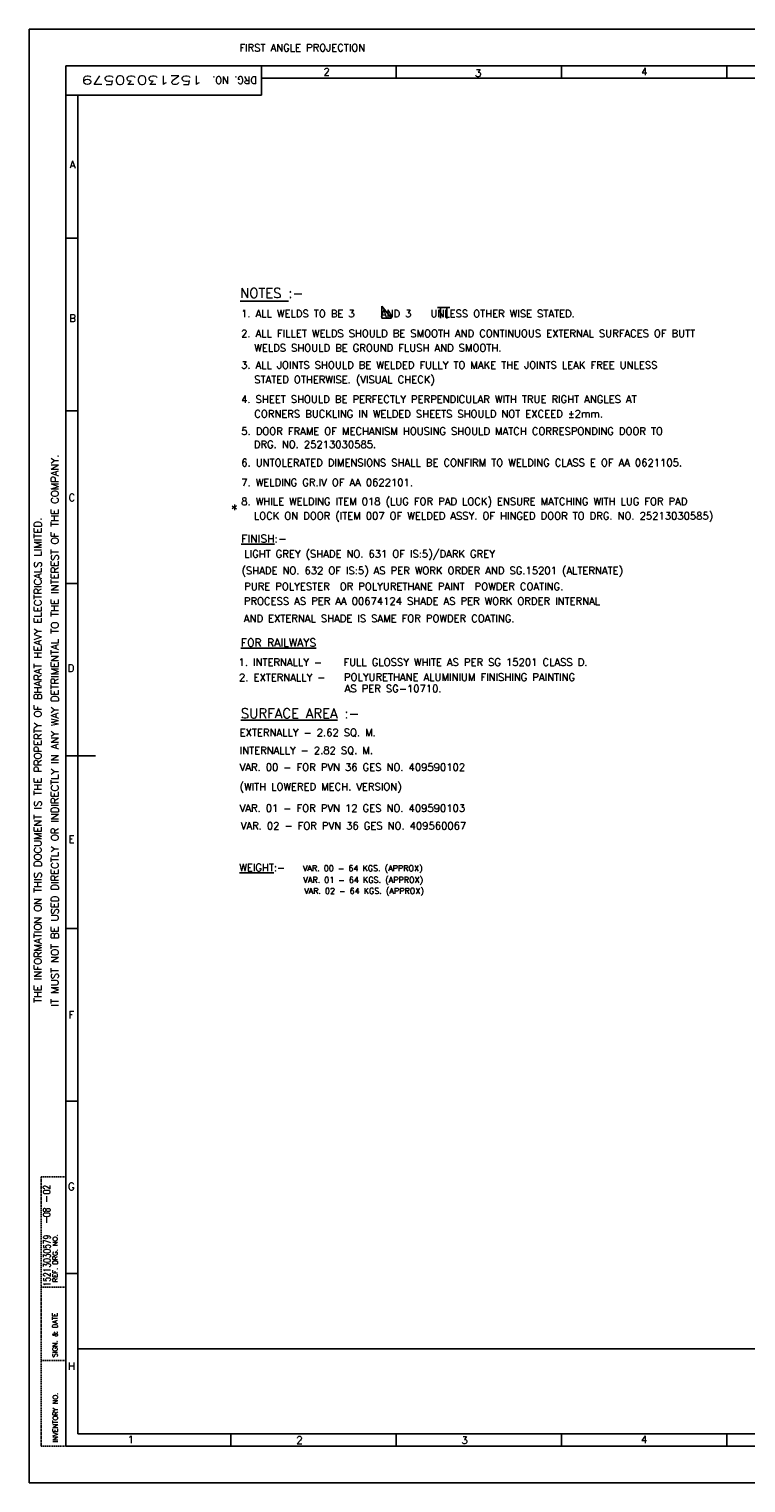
# Model space of a CAD drawing. Extents: x -3982 to 223, y 1410 to 4380.
# Tile 1 of 9: x -3982 to -2516, y 1410 to 4380. Entities that reach past the tile are written whole.
import ezdxf
from ezdxf.enums import TextEntityAlignment as Align

# ---------------------------------------------------------------- set-up
doc = ezdxf.new("R2010")
doc.units = 0
doc.header["$MEASUREMENT"] = 0
doc.linetypes.add('DASHED', pattern=[0.75, 0.5, -0.25])
doc.layers.get('0').update_dxf_attribs({"linetype": 'CONTINUOUS'})
doc.layers.add('4', color=6, linetype='CONTINUOUS')
doc.layers.add('6', color=220, linetype='CONTINUOUS')
doc.styles.add('ROMAND', font='romand')
doc.styles.add('ROMANS', font='romans')
doc.styles.add('ROMANT', font='romant.shx')

# ---------------------------------------------------------------- blocks, each defined once
blk = doc.blocks.new('A1')
for p, q in [((841, 594), (0, 594)), ((0, 594), (0, 0)), ((826, 579), (15, 579)), ((15, 579), (15, 15)), ((95, 579), (95, 567)), ((150.17, 579), (150.17, 574)), ((217.75, 579), (217.75, 574)), ((285.33, 579), (285.33, 574)), ((821, 574), (95, 574)), ((95, 567), (15, 567)), ((20, 567), (20, 20)), ((15, 508.5), (20, 508.5)), ((15, 438), (20, 438)), ((15, 367.5), (20, 367.5)), ((15, 297), (27.14, 297)), ((15, 226.5), (20, 226.5)), ((15, 156), (20, 156)), ((15, 85.5), (20, 85.5)), ((20, 54.72), (821, 55)), ((20, 20), (821, 20)), ((82.58, 20), (82.58, 15)), ((150.17, 20), (150.17, 15)), ((217.75, 20), (217.75, 15)), ((285.33, 20), (285.33, 15)), ((14.92, 15), (826, 15)), ((0, 0), (841, 0))]:
    blk.add_line(p, q)
at = {"linetype": 'DASHED'}
for p, q in [((5, 125), (5, 15)), ((5, 125), (15, 125)), ((5, 80), (15, 80)), ((5, 50), (15, 50)), ((5, 15), (14.55, 15))]:
    blk.add_line(p, q, dxfattribs=at)
for s, style, p in [('FIRST ANGLE PROJECTION', 'ROMAND', (86.03, 584.89)), ('2', 'ROMANS', (120.45, 575.06)), ('3', 'ROMANS', (182.37, 574.54)), ('4', 'ROMANS', (250.29, 575.17)), ('A', 'ROMANS', (16.67, 537.15)), ('B', 'ROMANS', (16.47, 474.34)), ('C', 'ROMANS', (16.16, 401.08)), ('D', 'ROMANS', (15.8, 331.35)), ('E', 'ROMANS', (16.11, 261.53)), ('F', 'ROMANS', (16.16, 189.79)), ('G', 'ROMANS', (15.95, 119.61)), ('H', 'ROMANS', (15.95, 46.22)), ('1', 'ROMANS', (40.34, 16.26)), ('2', 'ROMANS', (109.33, 16.03)), ('3', 'ROMANS', (176.83, 15.94)), ('4', 'ROMANS', (250.24, 16.26))]:
    blk.add_text(s, height=3, dxfattribs=dict(style=style)).set_placement(p)
for s, height, rotation, style, p in [('DRG. NO.', 3, 180, 'ROMAND', (93.26, 574.58)), ('IT MUST NOT BE USED DIRECTLY OR INDIRECTLY IN ANY WAY DETRIMENTAL TO THE INTEREST OF THE COMPANY.', 3, 90, 'ROMANS', (12.05, 194.74)), ('THE INFORMATION ON THIS DOCUMENT IS THE PROPERTY OF BHARAT HEAVY ELECTRICALS LIMITED.', 3, 90, 'ROMANS', (5.11, 196.11)), ('-', 3, 270, 'ROMANS', (5.87, 117.6)), ('-', 3, 270, 'ROMANS', (5.87, 109.1)), ('REF. DRG. NO.', 2, 90, 'ROMANS', (11.69, 82)), ('SIGN. & DATE', 2, 90, 'ROMANS', (11.6, 51.32)), ('INVENTORY NO.', 2, 90, 'ROMANS', (11.78, 16.57))]:
    blk.add_text(s, height=height, rotation=rotation, dxfattribs=dict(style=style)).set_placement(p)
at = {"color": 7, "style": 'ROMANS'}
for tag, p, height, rotation, width in [('DRG_NO', (70.98, 574.89), 3.5, 180, 1.5), ('SHTNO', (8.61, 117.92), 2.8, 90, 0.8), ('REV_NO', (8.63, 108.63), 2.8, 90, 0.8), ('DRG_NO', (8.71, 80.28), 2.8, 90, 0.8)]:
    blk.add_attdef(tag, p, '', height=height, rotation=rotation, dxfattribs=dict(at, width=width))
for tag, p, height in [('PRODUCT', (716.23, 84.23), 4), ('DRN_SIGN', (771.9, 69.28), 1), ('CHD_SIGN', (771.96, 63.16), 1), ('APP_SIGN', (772.82, 56.2), 1), ('TITLE1', (671.74, 29.77), 3.5), ('TITLE2', (671.74, 23.56), 3.5)]:
    blk.add_attdef(tag, p, '', height=height, dxfattribs=at)
for tag, height, p in [('DRN_BY', 2, (760.21, 70.76)), ('DRN_DATE', 1.8, (800.06, 70.27)), ('CHD_BY', 2, (760.21, 64.75)), ('CHD_DATE', 1.8, (799.97, 64.76)), ('APP_BY', 2, (760.21, 58.75)), ('NOVAR', 2.5, (815.81, 58.17)), ('APP_DATE', 1.8, (799.97, 58.26)), ('SCALE', 2.5, (722.76, 43.84)), ('REFTOASSY', 2.5, (769.43, 43.23)), ('ITNO', 2.5, (800.09, 43.23)), ('NOIT', 2.5, (815.89, 42.76)), ('REV_NO', 3.5, (816.23, 30.9)), ('SHTNO', 2.5, (777.17, 22.83)), ('NOSHT', 2.5, (817.85, 23.01))]:
    blk.add_attdef(tag, text='', height=height, dxfattribs=at).set_placement(p, align=Align.MIDDLE)
at = {"color": 7, "style": 'ROMANS', "width": 0.8}
blk.add_attdef('WEIGHT', text='', height=2.3, dxfattribs=at).set_placement((741.21, 43.59), align=Align.MIDDLE)
at = {"color": 7, "style": 'ROMANS', "width": 1.5}
blk.add_attdef('DRG_NO', (751.63, 29.41), '', height=3.5, dxfattribs=at)

msp = doc.modelspace()

# ---------------------------------------------------------------- linework, layer by layer
for p, q in [((-3550.3, 3823.9), (-3451.4, 3823.9)), ((-3260.4, 3813.6), (-3260.4, 3789.3)), ((-3260.4, 3813.6), (-3240.4, 3789.3)), ((-3146.8, 3811), (-3121.4, 3811)), ((-3140.8, 3811), (-3140.8, 3788.7)), ((-3127.4, 3810.8), (-3127.4, 3788.5)), ((-3260.4, 3789.3), (-3240.4, 3789.3))]:
    msp.add_line(p, q)

# ---------------------------------------------------------------- block references
ref = msp.add_blockref('A1', (-3981.8, 1409.6), dxfattribs=dict(xscale=5, yscale=5, zscale=5))
ref.add_attrib('DRG_NO', '15213030579', (-3626.9, 4284), dxfattribs={"color": 7, "height": 17.5, "rotation": 180, "style": 'ROMANS', "width": 1.5})
ref.add_attrib('DRG_NO', '15213030579', (-3938.2, 1811), dxfattribs={"color": 7, "height": 14, "rotation": 90, "style": 'ROMANS', "width": 0.8})
ref.add_attrib('REV_NO', '08', (-3938.6, 1952.7), dxfattribs={"color": 7, "height": 14, "rotation": 90, "style": 'ROMANS', "width": 0.8})
ref.add_attrib('SHTNO', '02', (-3938.7, 1999.1), dxfattribs={"color": 7, "height": 14, "rotation": 90, "style": 'ROMANS', "width": 0.8})

# ---------------------------------------------------------------- texts
at = {"layer": '4'}
for s, height, style, p in [('NOTES :-', 20, 'ROMANT', (-3550.3, 3830.3)), ('1. ALL WELDS TO BE 3   AND 3   UNLESS OTHER WISE STATED.', 15, 'ROMANS', (-3548.1, 3790.7)), ('2. ALL FILLET WELDS SHOULD BE SMOOTH AND CONTINUOUS EXTERNAL SURFACES OF BUTT', 15, 'ROMANS', (-3548.1, 3750.4)), ('  WELDS SHOULD BE GROUND FLUSH AND SMOOTH.', 15, 'ROMANS', (-3541.8, 3720.7)), ('3. ALL JOINTS SHOULD BE WELDED FULLY TO MAKE THE JOINTS LEAK FREE UNLESS', 15, 'ROMANS', (-3548.1, 3685.8)), ('  STATED OTHERWISE. (VISUAL CHECK)', 15, 'ROMANS', (-3541.8, 3656.1)), ('4. SHEET SHOULD BE PERFECTLY PERPENDICULAR WITH TRUE RIGHT ANGLES AT', 15, 'ROMANS', (-3548.1, 3615.8)), ('  CORNERS BUCKLING IN WELDED SHEETS SHOULD NOT EXCEED %%p2mm. ', 15, 'ROMANS', (-3541.8, 3586)), ('5. DOOR FRAME OF MECHANISM HOUSING SHOULD MATCH CORRESPONDING DOOR TO', 15, 'ROMANS', (-3547.8, 3550.6)), ('  DRG. NO. 25213030585.', 15, 'ROMANS', (-3542.7, 3523.7)), ('6. UNTOLERATED DIMENSIONS SHALL BE CONFIRM TO WELDING CLASS E OF AA 0621105.', 15, 'ROMANS', (-3547.8, 3486.3)), ('7. WELDING GR.IV OF AA 0622101.', 15, 'ROMANS', (-3547.8, 3446)), ('8. WHILE WELDING ITEM 018 (LUG FOR PAD LOCK) ENSURE MATCHING WITH LUG FOR PAD', 15, 'ROMANS', (-3547.8, 3407.2)), ('*', 20, 'ROMANT', (-3568.7, 3388.2)), ('  LOCK ON DOOR (ITEM 007 OF WELDED ASSY. OF HINGED DOOR TO DRG. NO. 25213030585)', 15, 'ROMANS', (-3542.7, 3377.6)), ('1. INTERNALLY -  ', 15, 'ROMANS', (-3553.5, 3078.7)), ('FULL GLOSSY WHITE AS PER SG 15201 CLASS D.', 15, 'ROMANS', (-3338.9, 3078.7)), ('2. EXTERNALLY -  ', 15, 'ROMANS', (-3552.5, 3047.5)), ('POLYURETHANE ALUMINIUM FINISHING PAINTING', 15, 'ROMANS', (-3337.8, 3048.1)), ('AS PER SG-10710.', 15, 'ROMANS', (-3336.4, 3024.7)), ('%%USURFACE AREA%%U :-', 20, 'ROMANT', (-3548.8, 2971.6)), ('EXTERNALLY - 2.62 SQ. M.', 15, 'ROMANS', (-3551.1, 2934.9)), ('INTERNALLY - 2.82 SQ. M.', 15, 'ROMANS', (-3551.1, 2898.6)), ('VAR. 00 - FOR PVN 36 GES NO. 409590102 ', 15, 'ROMANS', (-3551.1, 2864.2)), ('(WITH LOWERED MECH. VERSION)', 15, 'ROMANS', (-3551.1, 2824.4)), ('VAR. 01 - FOR PVN 12 GES NO. 409590103', 15, 'ROMANS', (-3551.1, 2780.5)), ('VAR. 02 - FOR PVN 36 GES NO. 409560067', 15, 'ROMANS', (-3548.8, 2744.6)), ('%%UWEIGHT%%U:-', 15, 'ROMANT', (-3551.8, 2659.2)), ('VAR. 00 - 64 KGS. (APPROX)  ', 12, 'ROMANT', (-3421.9, 2659.2)), ('VAR. 01 - 64 KGS. (APPROX)  ', 12, 'ROMANT', (-3420.9, 2635.4)), ('VAR. 02 - 64 KGS. (APPROX)  ', 12, 'ROMANT', (-3419.4, 2612.9))]:
    msp.add_text(s, height=height, dxfattribs=dict(at, style=style)).set_placement(p)
at = {"layer": '6'}
for s, height, style, p in [('%%UFINISH%%U:- ', 16.25, 'ROMANT', (-3547.9, 3330.4)), ('LIGHT GREY (SHADE NO. 631 OF IS:5)/DARK GREY ', 15, 'ROMANS', (-3541.7, 3299.9)), ('(SHADE NO. 632 OF IS:5) AS PER WORK ORDER AND SG.15201 (ALTERNATE)', 15, 'ROMANS', (-3547.2, 3265.8)), ('PURE POLYESTER  OR POLYURETHANE PAINT  POWDER COATING.  ', 15, 'ROMANS', (-3541.9, 3233.4)), ('PROCESS AS PER AA 00674124 SHADE AS PER WORK ORDER INTERNAL', 15, 'ROMANS', (-3542.6, 3203.5)), ('AND EXTERNAL SHADE IS SAME FOR POWDER COATING.', 15, 'ROMANS', (-3542.6, 3168)), ('%%uFOR RAILWAYS', 16.25, 'ROMANT', (-3548.7, 3118.1))]:
    msp.add_text(s, height=height, dxfattribs=dict(at, style=style)).set_placement(p)

doc.saveas('drawing.dxf')
